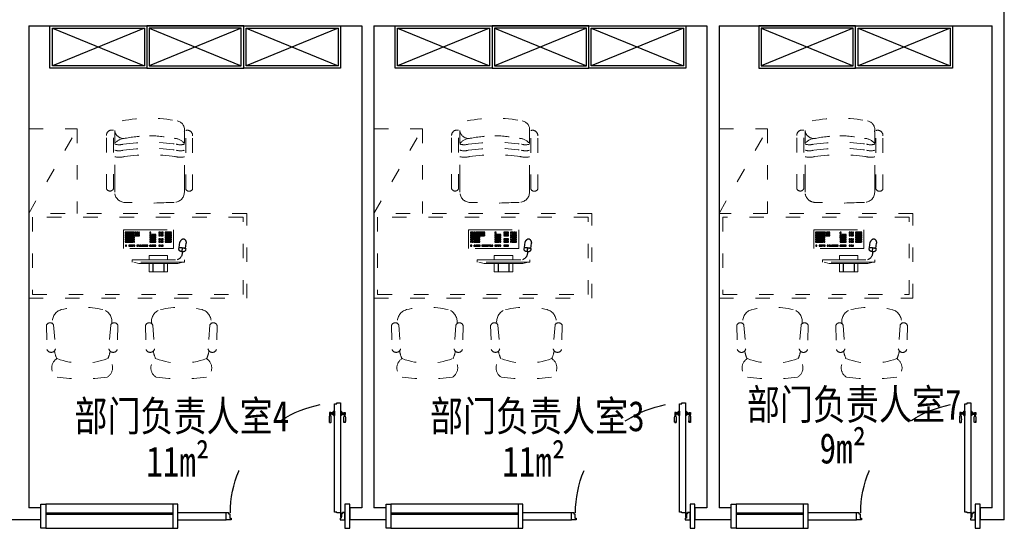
# Model space of a CAD drawing. Header units: millimetres. Extents: x -539149 to -534375, y 505028 to 505469.
# Tile 39 of 135: x -537137 to -537056, y 505188 to 505230. Entities that reach past the tile are written whole.
import ezdxf

# ---------------------------------------------------------------- set-up
doc = ezdxf.new("R2010")
doc.units = ezdxf.units.MM
doc.header["$LTSCALE"] = 10
doc.linetypes.add('ACAD_ISO03W100', pattern=[30, 12, -18])
doc.linetypes.add('DASH', pattern=[0.35, 0.25, -0.1])
for name, color, linetype in [('A-建筑-新增墙体', 3, 'Continuous'), ('B-平面-到顶家具H', 30, 'Continuous'), ('B-平面-固定家具M', 30, 'Continuous'), ('B-平面-完成面造型线', 6, 'Continuous'), ('B-平面-活动家具', 30, 'ACAD_ISO03W100'), ('B-平面-门', 4, 'Continuous'), ('E-文本', 7, 'Continuous')]:
    doc.layers.add(name, color=color, linetype=linetype)
doc.styles.add('宋体', font='txt', dxfattribs={"width": 1.1})

# ---------------------------------------------------------------- blocks, each defined once
blk = doc.blocks.new('A$C0F355EF4')
at = {"color": 8}
for p, q in [((83.9, 367.8), (36.1, 415.6)), ((147.1, 431.1), (99.4, 478.8)), ((322.7, 466.5), (317.8, 460.2)), ((321, 435.6), (330.7, 428.2)), ((346.2, 448.3), (322.7, 466.5)), ((326.2, 468.2), (324, 465.4)), ((329.6, 475.5), (324.8, 469.2)), ((324.8, 469.2), (348.4, 451.1)), ((330.7, 428.2), (346.2, 448.3)), ((331.2, 428.9), (365.9, 402.1)), ((364.7, 469.5), (332.6, 427.8)), ((347, 452.2), (344.8, 449.4)), ((346.2, 448.3), (346.2, 448.3)), ((348.4, 451.1), (363.9, 471.3)), ((348.4, 451.1), (348.4, 451.1)), ((363.9, 471.3), (354.2, 478.7)), ((363.4, 470.6), (398.1, 443.9))]:
    blk.add_line(p, q, dxfattribs=at)
at = {"color": 8, "linetype": 'DASH', "ltscale": 0.1, "elevation": 0}
for points in [[(237.4, 320.6), (244.9, 328), (252.3, 320.6), (244.9, 313.1)], [(290.1, 324.9), (297.5, 332.3), (305, 324.9), (297.5, 317.5)], [(299.6, 334.4), (307.1, 341.8), (314.5, 334.4), (307, 327)], [(309.1, 343.9), (316.6, 351.3), (324, 343.9), (316.6, 336.5)], [(312.5, 321.5), (319.9, 329), (327.3, 321.5), (319.9, 314.1)], [(322, 331), (329.4, 338.5), (336.9, 331), (329.4, 323.6)], [(334.5, 318.6), (341.9, 326), (349.3, 318.6), (341.9, 311.2)], [(165.4, 248.6), (172.9, 256), (180.3, 248.6), (172.9, 241.1)], [(174.9, 258.1), (182.4, 265.5), (189.8, 258.1), (182.4, 250.6)], [(184.4, 267.6), (191.9, 275), (199.3, 267.6), (191.9, 260.2)], [(194, 277.1), (201.4, 284.5), (208.8, 277.1), (201.4, 269.7)], [(208.8, 243.6), (216.2, 251), (223.7, 243.6), (216.2, 236.2)], [(218.3, 253.1), (225.7, 260.5), (233.2, 253.1), (225.7, 245.7)], [(218.4, 301.6), (225.9, 309), (233.3, 301.6), (225.9, 294.1)], [(227.9, 311.1), (235.4, 318.5), (242.8, 311.1), (235.4, 303.6)], [(231.2, 240.2), (238.6, 247.6), (246, 240.2), (238.6, 232.8)], [(242.6, 277.4), (250, 284.8), (257.5, 277.4), (250, 270)], [(252.1, 286.9), (259.5, 294.3), (267, 286.9), (259.5, 279.5)], [(255.5, 264.5), (262.9, 271.9), (270.3, 264.5), (262.9, 257.1)], [(261.6, 296.4), (269, 303.8), (276.5, 296.4), (269, 289)], [(265, 274), (272.4, 281.4), (279.8, 274), (272.4, 266.6)], [(274.5, 283.5), (281.9, 291), (289.3, 283.5), (281.9, 276.1)], [(280.6, 315.4), (288, 322.8), (295.5, 315.4), (288, 308)], [(280.6, 239.4), (288, 246.8), (295.4, 239.4), (288, 232)], [(290.1, 248.9), (297.5, 256.3), (305, 248.9), (297.5, 241.5)], [(293.5, 302.5), (300.9, 309.9), (308.3, 302.5), (300.9, 295.1)], [(299.6, 258.4), (307, 265.8), (314.5, 258.4), (307, 251)], [(303, 312), (310.4, 319.5), (317.8, 312), (310.4, 304.6)], [(305.9, 290.1), (313.4, 297.5), (320.8, 290.1), (313.4, 282.6)], [(312.2, 245.8), (319.7, 253.2), (327.1, 245.8), (319.7, 238.4)], [(315.4, 299.6), (322.9, 307), (330.3, 299.6), (322.9, 292.2)], [(318, 278), (325.4, 285.5), (332.8, 278), (325.4, 270.6)], [(324.9, 309.1), (332.4, 316.5), (339.8, 309.1), (332.4, 301.7)], [(327.5, 287.5), (334.9, 295), (342.3, 287.5), (334.9, 280.1)], [(330.8, 265.2), (338.3, 272.6), (345.7, 265.2), (338.3, 257.7)], [(337, 297.1), (344.4, 304.5), (351.8, 297.1), (344.4, 289.6)], [(340.3, 274.7), (347.8, 282.1), (355.2, 274.7), (347.8, 267.2)], [(346.5, 306.6), (353.9, 314), (361.3, 306.6), (353.9, 299.1)], [(349.9, 284.2), (357.3, 291.6), (364.7, 284.2), (357.3, 276.8)], [(359.4, 293.7), (366.8, 301.1), (374.2, 293.7), (366.8, 286.3)], [(72.5, 155.6), (79.9, 163), (87.3, 155.6), (79.9, 148.2)], [(90.1, 173.2), (97.5, 180.6), (104.9, 173.2), (97.5, 165.8)], [(99.6, 182.7), (107, 190.1), (114.4, 182.7), (107, 175.3)], [(109.1, 192.2), (116.5, 199.6), (123.9, 192.2), (116.5, 184.8)], [(118.6, 201.7), (126, 209.2), (133.4, 201.7), (126, 194.3)], [(128.1, 211.2), (135.5, 218.7), (143, 211.2), (135.5, 203.8)], [(137.6, 220.7), (145, 228.2), (152.5, 220.7), (145, 213.3)], [(147.1, 230.2), (154.5, 237.7), (162, 230.3), (154.5, 222.8)], [(189.8, 224.6), (197.2, 232), (204.6, 224.6), (197.2, 217.1)], [(199.3, 234.1), (206.7, 241.5), (214.1, 234.1), (206.7, 226.6)], [(202.7, 211.7), (210.1, 219.1), (217.5, 211.7), (210.1, 204.3)], [(212.2, 221.2), (219.6, 228.6), (227, 221.2), (219.6, 213.8)], [(215.1, 199.2), (222.5, 206.7), (230, 199.2), (222.5, 191.8)], [(221.7, 230.7), (229.1, 238.1), (236.5, 230.7), (229.1, 223.3)], [(224.6, 208.8), (232, 216.2), (239.5, 208.8), (232, 201.3)], [(227.1, 187.2), (234.6, 194.6), (242, 187.2), (234.6, 179.8)], [(234.1, 218.3), (241.6, 225.7), (249, 218.3), (241.5, 210.8)], [(236.6, 196.7), (244.1, 204.1), (251.5, 196.7), (244.1, 189.3)], [(240, 174.3), (247.4, 181.8), (254.9, 174.3), (247.4, 166.9)], [(243.6, 227.8), (251.1, 235.2), (258.5, 227.8), (251.1, 220.3)], [(246.2, 206.2), (253.6, 213.7), (261, 206.2), (253.6, 198.8)], [(255.7, 215.7), (263.1, 223.2), (270.5, 215.7), (263.1, 208.3)], [(293.2, 226.8), (300.6, 234.2), (308.1, 226.8), (300.6, 219.3)], [(302.7, 236.3), (310.2, 243.7), (317.6, 236.3), (310.2, 228.9)], [(23.7, 106.8), (31.1, 114.2), (38.5, 106.8), (31.1, 99.4)], [(43.9, 127.1), (51.4, 134.5), (58.8, 127.1), (51.4, 119.6)], [(47.2, 82), (54.6, 89.4), (62, 82), (54.6, 74.5)], [(53.4, 136.6), (60.9, 144), (68.3, 136.6), (60.9, 129.1)], [(56.7, 91.5), (64.1, 98.9), (71.5, 91.5), (64.1, 84)], [(62.9, 146.1), (70.4, 153.5), (77.8, 146.1), (70.4, 138.6)], [(66.2, 101), (73.6, 108.4), (81, 101), (73.6, 93.5)], [(69.6, 78.6), (77, 86), (84.4, 78.6), (77, 71.2)], [(75.7, 110.5), (83.1, 117.9), (90.5, 110.5), (83.1, 103.1)], [(79.1, 88.1), (86.5, 95.5), (93.9, 88.1), (86.5, 80.7)], [(85.2, 120), (92.6, 127.4), (100.1, 120), (92.6, 112.6)], [(88.6, 97.6), (96, 105), (103.4, 97.6), (96, 90.2)], [(91.5, 75.6), (98.9, 83.1), (106.4, 75.7), (98.9, 68.2)], [(94.7, 129.5), (102.1, 136.9), (109.6, 129.5), (102.1, 122.1)], [(98.1, 107.1), (105.5, 114.5), (112.9, 107.1), (105.5, 99.7)], [(101, 85.2), (108.4, 92.6), (115.9, 85.2), (108.4, 77.7)], [(107.6, 116.6), (115, 124), (122.4, 116.6), (115, 109.2)], [(110.5, 94.7), (118, 102.1), (125.4, 94.7), (118, 87.2)], [(120, 104.2), (127.5, 111.6), (134.9, 104.2), (127.5, 96.7)], [(122.6, 82.6), (130, 90.1), (137.4, 82.6), (130, 75.2)], [(132.1, 92.1), (139.5, 99.6), (146.9, 92.1), (139.5, 84.7)], [(141.6, 101.6), (149, 109.1), (156.4, 101.7), (149, 94.2)], [(144.9, 79.3), (152.4, 86.7), (159.8, 79.3), (152.4, 71.8)], [(151.1, 111.2), (158.5, 118.6), (165.9, 111.2), (158.5, 103.7)], [(154.4, 88.8), (161.9, 96.2), (169.3, 88.8), (161.9, 81.4)], [(160.6, 120.7), (168, 128.1), (175.4, 120.7), (168, 113.2)], [(164, 98.3), (171.4, 105.7), (178.8, 98.3), (171.4, 90.9)], [(173.5, 107.8), (180.9, 115.2), (188.3, 107.8), (180.9, 100.4)], [(60, 69.1), (67.5, 76.5), (74.9, 69.1), (67.5, 61.7)], [(72.5, 56.6), (79.9, 64.1), (87.3, 56.6), (79.9, 49.2)], [(82, 66.1), (89.4, 73.6), (96.9, 66.1), (89.4, 58.7)], [(84.5, 44.6), (92, 52), (99.4, 44.6), (92, 37.2)], [(94, 54.1), (101.5, 61.5), (108.9, 54.1), (101.5, 46.7)], [(97.4, 31.7), (104.8, 39.2), (112.3, 31.7), (104.8, 24.3)], [(103.5, 63.6), (111, 71), (118.4, 63.6), (111, 56.2)], [(106.9, 41.2), (114.3, 48.7), (121.8, 41.2), (114.3, 33.8)], [(113.1, 73.1), (120.5, 80.6), (127.9, 73.1), (120.5, 65.7)], [(116.4, 50.7), (123.8, 58.2), (131.3, 50.8), (123.8, 43.3)], [(125.9, 60.3), (133.4, 67.7), (140.8, 60.3), (133.3, 52.8)], [(135.4, 69.8), (142.9, 77.2), (150.3, 69.8), (142.9, 62.3)]]:
    blk.add_lwpolyline(points, close=True, dxfattribs=at)
at = {"color": 8}
for centre, radius, start, end in [((274, 431.4), 63.4, 36.65984, 114.58432), ((331.7, 449.5), 17.6, 142.41112, 232.41112), ((343.5, 464.8), 17.6, 52.41112, 142.41112), ((393.3, 414.3), 17.6, 280.042, 4.78024), ((358.7, 409.1), 52.5, 7.2778, 41.41986), ((389.4, 449.1), 52.5, 243.40239, 277.54445)]:
    blk.add_arc(centre, radius, start, end, dxfattribs=at)
at = {"layer": 'B-平面-活动家具', "color": 31, "linetype": 'ACAD_ISO03W100', "lineweight": 18, "ltscale": 3}
for p, q in [((277.2, 544.1), (-29.1, 237.8)), ((-16.4, 225.1), (289.9, 531.3)), ((2.4, 286.3), (228.7, 512.6)), ((121.8, 501.3), (13.7, 393.1)), ((169.6, 453.6), (121.8, 501.3)), ((267.5, 534.4), (228.7, 512.6)), ((289.9, 531.3), (277.2, 544.1)), ((217.3, 405.9), (190.9, 432.3)), ((13.7, 393.1), (61.4, 345.4)), ((109.1, 297.7), (217.3, 405.9)), ((-19.5, 247.4), (2.4, 286.3)), ((82.7, 324.1), (109.1, 297.7)), ((-29.1, 237.8), (-16.4, 225.1))]:
    blk.add_line(p, q, dxfattribs=at)
at = {"layer": 'B-平面-活动家具', "color": 8, "linetype": 'ACAD_ISO03W100', "lineweight": 18, "ltscale": 3, "elevation": 0}
blk.add_lwpolyline([(108.2, 0), (400.9, 292.7), (292.7, 400.9), (0, 108.2)], close=True, dxfattribs=at)
blk = doc.blocks.new('A$C09F34568')
at = {"layer": 'B-平面-活动家具', "color": 0}
for q in [(377.5, 573.2), (377.5, 573)]:
    blk.add_line((372.7, 578.7), q, dxfattribs=at)
at = {"layer": 'B-平面-活动家具', "color": 31, "lineweight": 18}
for p, q in [((424.1, 597.2), (560.2, 451.4)), ((378.8, 558.1), (506.3, 406.4)), ((2.3, 183), (145.7, 44.3)), ((21.8, 234), (27.4, 229.2)), ((42.3, 227.6), (191.6, 97.4))]:
    blk.add_line(p, q, dxfattribs=at)
for centre, major_axis, start_param, end_param in [((615.2, -19.1), (-512.6, 512.6), -0.248519, 0.230573), ((293.3, 513.3), (-72.7, 72.7), 4.616149, 5.993063), ((409.5, 568.3), (-22.9, 22.9), -1.253111, 1.107285), ((526.1, 437.4), (-26, 26), 1.786382, 4.316713), ((88.6, 312.2), (-72.7, 72.7), 0.272176, 1.64909), ((22.5, 584.3), (-412.8, 412.8), 2.769747, 3.495492), ((360.8, 278.6), (-145.5, 145.5), 4.242963, 4.562127), ((574.4, 254), (-62.8, 62.8), 3.663072, 5.74376), ((31.5, 197.1), (22.9, 22.9), 0.445565, 2.805961), ((-604.4, 1222.5), (1136.3, 1136.3), 4.5741, 4.832732), ((160.3, 78.1), (-26, 26), 1.948526, 4.478857), ((324.1, 242.5), (-145.5, 145.5), 1.689838, 2.019313), ((342.8, 26.5), (-62.8, 62.8), 0.521479, 2.602167)]:
    blk.add_ellipse(centre, major_axis=major_axis, ratio=1, start_param=start_param, end_param=end_param, dxfattribs=at)
blk = doc.blocks.new('fsdafgggfag')
at = {"layer": 'B-平面-活动家具', "color": 31, "lineweight": 18}
for p, q in [((901.6, 1353), (1341.2, 1353)), ((901.7, 1284.8), (876.2, 1284.8)), ((901.4, 1284.8), (978.8, 1284.7)), ((901.7, 1295.5), (1384.6, 1295.5)), ((979.7, 1284.9), (1378.1, 1284.9)), ((791.2, 1199.8), (791.2, 1191.4)), ((791.2, 1153.7), (791.2, 1191.4)), ((791.2, 841.2), (791.2, 794.6)), ((903.1, 709.6), (876.2, 709.6)), ((903.1, 709.6), (980.5, 709.8)), ((903.4, 699), (1386.3, 699.1)), ((981.4, 709.6), (1379.7, 709.6)), ((903.3, 641.5), (1342.9, 641.5))]:
    blk.add_line(p, q, dxfattribs=at)
at = {"layer": 'B-平面-活动家具', "color": 8, "lineweight": 18}
blk.add_line((700, 0), (1400, 400), dxfattribs=at)
at = {"layer": 'B-平面-活动家具', "lineweight": 18}
blk.add_lwpolyline([(700, 0), (0, 0), (0, 1800), (700, 1800)], close=True, dxfattribs=at)
at = {"layer": 'B-平面-活动家具', "color": 8, "lineweight": 18}
blk.add_lwpolyline([(670, 30), (30, 30), (30, 1770), (670, 1770)], close=True, dxfattribs=at)
at = {"layer": 'B-平面-活动家具', "color": 31, "lineweight": 18}
blk.add_lwpolyline([(700, 0), (1400, 0), (1400, 400), (700, 400)], dxfattribs=at)
for centre, major_axis, start_param, end_param in [((914.7, 1324.2), (31.6, 0.1), 1.994066, 4.284518), ((1343.2, 1309.4), (43.7, 0), -0.324102, 1.616369), ((876.2, 1199.8), (85, 0.1), 1.569327, 3.140123), ((384.4, 997.4), (1103.3, 0.2), -0.207941, 0.207799), ((2983.5, 997.7), (-2197.9, 0.2), -0.070936, 0.071364), ((876.2, 794.7), (-85, 0.1), 0.000701, 1.571497), ((916.4, 670.2), (-31.6, 0), -1.145726, 1.144726), ((916.4, 680.9), (22.3, 22.3), 0.327132, 0.366151), ((1344.9, 685.2), (-43.7, 0.1), 1.526184, 3.466655)]:
    blk.add_ellipse(centre, major_axis=major_axis, ratio=1, start_param=start_param, end_param=end_param, dxfattribs=at)
at = {"layer": 'B-平面-活动家具', "color": 8, "lineweight": 18}
for centre, major_axis, start_param, end_param in [((1345.9, 1252.8), (-181.7, 0), -0.177435, 0.271687), ((1345.9, 1252.8), (-128.6, 0), -0.246298, 0.271718), ((1395.7, 1252.8), (128.6, 0.1), 2.894447, 3.412463), ((1203, 1194.5), (-117.4, 0.3), 3.193588, 4.021736), ((1392.1, 1212.7), (-69.2, 23), 3.634706, 6.773739), ((-330.1, 999.8), (1514.4, 0.3), -0.140231, 0.140105), ((-330.1, 999.8), (1567.6, 0.4), -0.140343, 0.139993), ((-280.3, 999.8), (1567.6, 0.1), -0.140102, 0.140234), ((137.7, 973.1), (-1204.2, 0.7), 3.162488, 3.332041), ((137.7, 1021.7), (1204.2, 1.3), -0.190736, -0.021183), ((1346, 746.5), (181.7, 0.1), 2.894782, 3.345654), ((1346, 746.5), (-128.6, 0.1), -0.246021, 0.291372), ((1395.8, 746.5), (128.6, 0.1), 2.894229, 3.431621), ((1203, 800.5), (117.4, 0.3), -0.886948, -0.051582), ((1392.2, 782.3), (72.7, 5.5), 2.895583, 6.034617)]:
    blk.add_ellipse(centre, major_axis=major_axis, ratio=1, start_param=start_param, end_param=end_param, dxfattribs=at)
at = {"layer": 'B-平面-活动家具', "color": 8, "lineweight": 18, "rotation": 225.5141236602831}
blk.add_blockref('A$C09F34568', (-353.9, 1684.8), dxfattribs=at)
at = {"layer": 'B-平面-活动家具', "color": 31, "lineweight": 18, "rotation": 45.00000000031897}
blk.add_blockref('A$C0F355EF4', (487.3, 705.3), dxfattribs=at)
at = {"layer": 'B-平面-活动家具', "color": 8, "lineweight": 18, "xscale": -1, "rotation": 314.4858763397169}
blk.add_blockref('A$C09F34568', (-353.9, 15.2), dxfattribs=at)
blk = doc.blocks.new('*U29')
at = {"layer": 'B-平面-到顶家具H', "color": 8}
for p, q in [((20, -20), (780, -330)), ((780, -20), (20, -330))]:
    blk.add_line(p, q, dxfattribs=at)
at = {"layer": 'B-平面-到顶家具H'}
blk.add_lwpolyline([(0, 0), (0, -350), (800, -350), (800, 0)], close=True, dxfattribs=at)
at = {"layer": 'B-平面-到顶家具H', "color": 8}
blk.add_lwpolyline([(20, -20), (20, -330), (780, -330), (780, -20)], close=True, dxfattribs=at)
blk = doc.blocks.new('A$C47AD6A62')
at = {"layer": 'B-平面-门', "color": 8}
for p, q in [((-4, 0), (-4, -30)), ((4, 0), (4, -30)), ((-4, -30), (-1, -30)), ((-1, -3.9), (-1, -30)), ((1, -3.9), (1, -30)), ((1, -30), (4, -30))]:
    blk.add_line(p, q, dxfattribs=at)
blk.add_circle((0, 0), 4, dxfattribs=at)
blk = doc.blocks.new('*E79')
at = {"layer": 'B-平面-到顶家具H'}
for p, q in [((1460, 130), (2510, 130)), ((2510, -70), (1460, -70))]:
    blk.add_line(p, q, dxfattribs=at)
at = {"layer": 'B-平面-完成面造型线'}
for p, q in [((1420, 60), (1020, 60)), ((1420, 0), (1020, 0))]:
    blk.add_line(p, q, dxfattribs=at)
at = {"layer": 'B-平面-完成面造型线', "color": 4}
for p, q in [((1460, 56), (2510, 56)), ((1460, 44), (2510, 44))]:
    blk.add_line(p, q, dxfattribs=at)
at = {"layer": 'B-平面-完成面造型线'}
for points in [[(0, 130), (40, 130), (40, -70), (0, -70)], [(1420, 130), (1460, 130), (1460, -70), (1420, -70)], [(2550, 130), (2510, 130), (2510, -70), (2550, -70)]]:
    blk.add_lwpolyline(points, close=True, dxfattribs=at)
for points in [[(80, 15), (80, 0), (40, 0), (40, 60), (60, 60), (60, 50), (70, 50), (70, 15), (80, 15)], [(980, 15), (980, 0), (1020, 0), (1020, 60), (1000, 60), (1000, 50), (990, 50), (990, 15), (980, 15)]]:
    blk.add_lwpolyline(points, dxfattribs=at)
at = {"layer": 'B-平面-门', "color": 8}
for p, q in [((67.8, 862.4), (67.8, 894.6)), ((76.5, 896.6), (69.8, 896.6)), ((76.5, 896.6), (76.5, 860.4)), ((126.5, 896.6), (133.2, 896.6)), ((126.5, 896.6), (126.5, 860.4)), ((135.2, 862.4), (135.2, 894.6)), ((36.5, 886.5), (36.5, 870.5)), ((47.3, 886.5), (36.5, 886.5)), ((47.3, 886.5), (47.3, 870.5)), ((59.8, 870.7), (59.8, 886.3)), ((64.8, 886.5), (60, 886.5)), ((64.8, 870.5), (60, 870.5)), ((64.8, 869.5), (64.8, 887.5)), ((65.8, 888.6), (66.2, 888.6)), ((66.2, 868.4), (65.8, 868.4)), ((69.8, 860.4), (76.5, 860.4)), ((133.2, 860.4), (126.5, 860.4)), ((137.2, 888.6), (136.8, 888.6)), ((136.8, 868.4), (137.2, 868.4)), ((138.2, 869.5), (138.2, 887.5)), ((138.2, 886.5), (143, 886.5)), ((138.2, 870.5), (143, 870.5)), ((143.2, 870.7), (143.2, 886.3)), ((155.7, 886.5), (155.7, 870.5)), ((155.7, 886.5), (166.5, 886.5)), ((166.5, 886.5), (166.5, 870.5)), ((36.5, 803.7), (47.3, 803.7)), ((166.5, 803.7), (155.7, 803.7))]:
    blk.add_line(p, q, dxfattribs=at)
at = {"layer": 'B-平面-门'}
blk.add_lwpolyline([(126.5, 64.5), (126.5, 958.5), (106.5, 958.5), (106.5, 966.5), (76.5, 966.5), (76.5, 56.5), (106.5, 56.5), (106.5, 64.5), (126.5, 64.5)], dxfattribs=at)
at = {"layer": 'B-平面-门', "color": 8}
for points in [[(36.3, 805.8, -0.28759), (34.5, 809.9, 0.060586), (35.2, 816.7, -0.212877), (35.9, 817.4)], [(59.8, 886.1, -0.311671), (58.1, 884.1), (47.3, 884.1)], [(59.8, 870.6, 0.34884), (58.1, 872.9), (47.3, 872.9)], [(47.5, 805.8, 0.28759), (49.3, 809.9, -0.060586), (48.6, 816.7, 0.212877), (47.9, 817.4)], [(143.2, 886.1, 0.311671), (144.9, 884.1), (155.7, 884.1)], [(143.2, 870.6, -0.34884), (144.9, 872.9), (155.7, 872.9)], [(155.5, 805.8, -0.28759), (153.7, 809.9, 0.060586), (154.4, 816.7, -0.212877), (155.1, 817.4)], [(166.7, 805.8, 0.28759), (168.5, 809.9, -0.060586), (167.8, 816.7, 0.212877), (167.1, 817.4)]]:
    blk.add_lwpolyline(points, format="xyb", dxfattribs=at)
for centre, radius, start, end in [((69.8, 894.6), 2.01, 90, 180), ((133.2, 894.6), 2.01, 0, 90), ((317.6, 826.2), 282, 174.15165, 184.57754), ((20.7, 862.1), 17.8, 336.17748, 28.0384), ((-16.9, 860.8), 54.2, 353.74435, 10.15671), ((63.1, 862.1), 17.8, 151.9616, 203.82252), ((100.7, 860.8), 54.2, 169.84329, 186.25565), ((-233.8, 826.2), 282, 355.42246, 5.84835), ((-605.9, 834.9), 654.2, 3.11282, 3.12012), ((60, 886.3), 0.201, 90, 180), ((60, 870.7), 0.201, 180, 270), ((65.8, 887.5), 1.01, 90, 180), ((65.8, 869.5), 1.01, 180, 270), ((66.2, 890.2), 1.61, 270, 0), ((66.2, 866.8), 1.61, 0, 90), ((69.8, 862.4), 2.01, 180, 270), ((133.2, 862.4), 2.01, 270, 0), ((136.8, 890.2), 1.61, 180, 270), ((136.8, 866.8), 1.61, 90, 180), ((137.2, 887.5), 1.01, 0, 90), ((137.2, 869.5), 1.01, 270, 0), ((143, 886.3), 0.201, 0, 90), ((143, 870.7), 0.201, 270, 0), ((436.8, 826.2), 282, 174.15165, 184.57754), ((808.9, 834.9), 654.2, 176.87988, 176.88718), ((139.9, 862.1), 17.8, 336.17748, 28.0384), ((102.3, 860.8), 54.2, 353.74435, 10.15671), ((182.3, 862.1), 17.8, 151.9616, 203.82252), ((219.9, 860.8), 54.2, 169.84329, 186.25565), ((-114.6, 826.2), 282, 355.42246, 5.84835)]:
    blk.add_arc(centre, radius, start, end, dxfattribs=at)
at = {"layer": 'B-平面-门', "color": 8, "linetype": 'ACAD_ISO03W100', "ltscale": 3}
blk.add_arc((72.5, 54), 913.1, 0.15687, 87.86613, dxfattribs=at)
blk.add_blockref('A$C47AD6A62', (72.5, 54))
blk = doc.blocks.new('*E80')
at = {"layer": 'B-平面-到顶家具H'}
for p, q in [((1460, 130), (2510, 130)), ((2510, -70), (1460, -70))]:
    blk.add_line(p, q, dxfattribs=at)
at = {"layer": 'B-平面-完成面造型线'}
for p, q in [((1420, 60), (1020, 60)), ((1420, 0), (1020, 0))]:
    blk.add_line(p, q, dxfattribs=at)
at = {"layer": 'B-平面-完成面造型线', "color": 4}
for p, q in [((1460, 56), (2510, 56)), ((1460, 44), (2510, 44))]:
    blk.add_line(p, q, dxfattribs=at)
at = {"layer": 'B-平面-完成面造型线'}
for points in [[(0, 130), (40, 130), (40, -70), (0, -70)], [(1420, 130), (1460, 130), (1460, -70), (1420, -70)], [(2550, 130), (2510, 130), (2510, -70), (2550, -70)]]:
    blk.add_lwpolyline(points, close=True, dxfattribs=at)
for points in [[(80, 15), (80, 0), (40, 0), (40, 60), (60, 60), (60, 50), (70, 50), (70, 15), (80, 15)], [(980, 15), (980, 0), (1020, 0), (1020, 60), (1000, 60), (1000, 50), (990, 50), (990, 15), (980, 15)]]:
    blk.add_lwpolyline(points, dxfattribs=at)
at = {"layer": 'B-平面-门', "color": 8}
for p, q in [((67.8, 862.4), (67.8, 894.6)), ((76.5, 896.6), (69.8, 896.6)), ((76.5, 896.6), (76.5, 860.4)), ((126.5, 896.6), (133.2, 896.6)), ((126.5, 896.6), (126.5, 860.4)), ((135.2, 862.4), (135.2, 894.6)), ((36.5, 886.5), (36.5, 870.5)), ((47.3, 886.5), (36.5, 886.5)), ((47.3, 886.5), (47.3, 870.5)), ((59.8, 870.7), (59.8, 886.3)), ((64.8, 886.5), (60, 886.5)), ((64.8, 870.5), (60, 870.5)), ((64.8, 869.5), (64.8, 887.5)), ((65.8, 888.6), (66.2, 888.6)), ((66.2, 868.4), (65.8, 868.4)), ((69.8, 860.4), (76.5, 860.4)), ((133.2, 860.4), (126.5, 860.4)), ((137.2, 888.6), (136.8, 888.6)), ((136.8, 868.4), (137.2, 868.4)), ((138.2, 869.5), (138.2, 887.5)), ((138.2, 886.5), (143, 886.5)), ((138.2, 870.5), (143, 870.5)), ((143.2, 870.7), (143.2, 886.3)), ((155.7, 886.5), (155.7, 870.5)), ((155.7, 886.5), (166.5, 886.5)), ((166.5, 886.5), (166.5, 870.5)), ((36.5, 803.7), (47.3, 803.7)), ((166.5, 803.7), (155.7, 803.7))]:
    blk.add_line(p, q, dxfattribs=at)
at = {"layer": 'B-平面-门'}
blk.add_lwpolyline([(126.5, 64.5), (126.5, 958.5), (106.5, 958.5), (106.5, 966.5), (76.5, 966.5), (76.5, 56.5), (106.5, 56.5), (106.5, 64.5), (126.5, 64.5)], dxfattribs=at)
at = {"layer": 'B-平面-门', "color": 8}
for points in [[(36.3, 805.8, -0.28759), (34.5, 809.9, 0.060586), (35.2, 816.7, -0.212877), (35.9, 817.4)], [(59.8, 886.1, -0.311671), (58.1, 884.1), (47.3, 884.1)], [(59.8, 870.6, 0.34884), (58.1, 872.9), (47.3, 872.9)], [(47.5, 805.8, 0.28759), (49.3, 809.9, -0.060586), (48.6, 816.7, 0.212877), (47.9, 817.4)], [(143.2, 886.1, 0.311671), (144.9, 884.1), (155.7, 884.1)], [(143.2, 870.6, -0.34884), (144.9, 872.9), (155.7, 872.9)], [(155.5, 805.8, -0.28759), (153.7, 809.9, 0.060586), (154.4, 816.7, -0.212877), (155.1, 817.4)], [(166.7, 805.8, 0.28759), (168.5, 809.9, -0.060586), (167.8, 816.7, 0.212877), (167.1, 817.4)]]:
    blk.add_lwpolyline(points, format="xyb", dxfattribs=at)
for centre, radius, start, end in [((69.8, 894.6), 2.01, 90, 180), ((133.2, 894.6), 2.01, 0, 90), ((317.6, 826.2), 282, 174.15165, 184.57754), ((20.7, 862.1), 17.8, 336.17748, 28.0384), ((-16.9, 860.8), 54.2, 353.74435, 10.15671), ((63.1, 862.1), 17.8, 151.9616, 203.82252), ((100.7, 860.8), 54.2, 169.84329, 186.25565), ((-233.8, 826.2), 282, 355.42246, 5.84835), ((-605.9, 834.9), 654.2, 3.11282, 3.12012), ((60, 886.3), 0.201, 90, 180), ((60, 870.7), 0.201, 180, 270), ((65.8, 887.5), 1.01, 90, 180), ((65.8, 869.5), 1.01, 180, 270), ((66.2, 890.2), 1.61, 270, 0), ((66.2, 866.8), 1.61, 0, 90), ((69.8, 862.4), 2.01, 180, 270), ((133.2, 862.4), 2.01, 270, 0), ((136.8, 890.2), 1.61, 180, 270), ((136.8, 866.8), 1.61, 90, 180), ((137.2, 887.5), 1.01, 0, 90), ((137.2, 869.5), 1.01, 270, 0), ((143, 886.3), 0.201, 0, 90), ((143, 870.7), 0.201, 270, 0), ((436.8, 826.2), 282, 174.15165, 184.57754), ((808.9, 834.9), 654.2, 176.87988, 176.88718), ((139.9, 862.1), 17.8, 336.17748, 28.0384), ((102.3, 860.8), 54.2, 353.74435, 10.15671), ((182.3, 862.1), 17.8, 151.9616, 203.82252), ((219.9, 860.8), 54.2, 169.84329, 186.25565), ((-114.6, 826.2), 282, 355.42246, 5.84835)]:
    blk.add_arc(centre, radius, start, end, dxfattribs=at)
at = {"layer": 'B-平面-门', "color": 8, "linetype": 'ACAD_ISO03W100', "ltscale": 3}
blk.add_arc((72.5, 54), 913.1, 0.15687, 87.86613, dxfattribs=at)
blk.add_blockref('A$C47AD6A62', (72.5, 54))
blk = doc.blocks.new('*E84')
at = {"layer": 'B-平面-到顶家具H'}
for p, q in [((1460, 130), (2015, 130)), ((2015, -70), (1460, -70))]:
    blk.add_line(p, q, dxfattribs=at)
at = {"layer": 'B-平面-完成面造型线'}
for p, q in [((1420, 60), (1020, 60)), ((1420, 0), (1020, 0))]:
    blk.add_line(p, q, dxfattribs=at)
at = {"layer": 'B-平面-完成面造型线', "color": 4}
for p, q in [((1460, 56), (2015, 56)), ((1460, 44), (2015, 44))]:
    blk.add_line(p, q, dxfattribs=at)
at = {"layer": 'B-平面-完成面造型线'}
for points in [[(0, 130), (40, 130), (40, -70), (0, -70)], [(1420, 130), (1460, 130), (1460, -70), (1420, -70)], [(2055, 130), (2015, 130), (2015, -70), (2055, -70)]]:
    blk.add_lwpolyline(points, close=True, dxfattribs=at)
for points in [[(80, 15), (80, 0), (40, 0), (40, 60), (60, 60), (60, 50), (70, 50), (70, 15), (80, 15)], [(980, 15), (980, 0), (1020, 0), (1020, 60), (1000, 60), (1000, 50), (990, 50), (990, 15), (980, 15)]]:
    blk.add_lwpolyline(points, dxfattribs=at)
at = {"layer": 'B-平面-门', "color": 8}
for p, q in [((67.8, 862.4), (67.8, 894.6)), ((76.5, 896.6), (69.8, 896.6)), ((76.5, 896.6), (76.5, 860.4)), ((126.5, 896.6), (133.2, 896.6)), ((126.5, 896.6), (126.5, 860.4)), ((135.2, 862.4), (135.2, 894.6)), ((36.5, 886.5), (36.5, 870.5)), ((47.3, 886.5), (36.5, 886.5)), ((47.3, 886.5), (47.3, 870.5)), ((59.8, 870.7), (59.8, 886.3)), ((64.8, 886.5), (60, 886.5)), ((64.8, 870.5), (60, 870.5)), ((64.8, 869.5), (64.8, 887.5)), ((65.8, 888.6), (66.2, 888.6)), ((66.2, 868.4), (65.8, 868.4)), ((69.8, 860.4), (76.5, 860.4)), ((133.2, 860.4), (126.5, 860.4)), ((137.2, 888.6), (136.8, 888.6)), ((136.8, 868.4), (137.2, 868.4)), ((138.2, 869.5), (138.2, 887.5)), ((138.2, 886.5), (143, 886.5)), ((138.2, 870.5), (143, 870.5)), ((143.2, 870.7), (143.2, 886.3)), ((155.7, 886.5), (155.7, 870.5)), ((155.7, 886.5), (166.5, 886.5)), ((166.5, 886.5), (166.5, 870.5)), ((36.5, 803.7), (47.3, 803.7)), ((166.5, 803.7), (155.7, 803.7))]:
    blk.add_line(p, q, dxfattribs=at)
at = {"layer": 'B-平面-门'}
blk.add_lwpolyline([(126.5, 64.5), (126.5, 958.5), (106.5, 958.5), (106.5, 966.5), (76.5, 966.5), (76.5, 56.5), (106.5, 56.5), (106.5, 64.5), (126.5, 64.5)], dxfattribs=at)
at = {"layer": 'B-平面-门', "color": 8}
for points in [[(36.3, 805.8, -0.28759), (34.5, 809.9, 0.060586), (35.2, 816.7, -0.212877), (35.9, 817.4)], [(59.8, 886.1, -0.311671), (58.1, 884.1), (47.3, 884.1)], [(59.8, 870.6, 0.34884), (58.1, 872.9), (47.3, 872.9)], [(47.5, 805.8, 0.28759), (49.3, 809.9, -0.060586), (48.6, 816.7, 0.212877), (47.9, 817.4)], [(143.2, 886.1, 0.311671), (144.9, 884.1), (155.7, 884.1)], [(143.2, 870.6, -0.34884), (144.9, 872.9), (155.7, 872.9)], [(155.5, 805.8, -0.28759), (153.7, 809.9, 0.060586), (154.4, 816.7, -0.212877), (155.1, 817.4)], [(166.7, 805.8, 0.28759), (168.5, 809.9, -0.060586), (167.8, 816.7, 0.212877), (167.1, 817.4)]]:
    blk.add_lwpolyline(points, format="xyb", dxfattribs=at)
for centre, radius, start, end in [((69.8, 894.6), 2.01, 90, 180), ((133.2, 894.6), 2.01, 0, 90), ((317.6, 826.2), 282, 174.15165, 184.57754), ((20.7, 862.1), 17.8, 336.17748, 28.0384), ((-16.9, 860.8), 54.2, 353.74435, 10.15671), ((63.1, 862.1), 17.8, 151.9616, 203.82252), ((100.7, 860.8), 54.2, 169.84329, 186.25565), ((-233.8, 826.2), 282, 355.42246, 5.84835), ((-605.9, 834.9), 654.2, 3.11282, 3.12012), ((60, 886.3), 0.201, 90, 180), ((60, 870.7), 0.201, 180, 270), ((65.8, 887.5), 1.01, 90, 180), ((65.8, 869.5), 1.01, 180, 270), ((66.2, 890.2), 1.61, 270, 0), ((66.2, 866.8), 1.61, 0, 90), ((69.8, 862.4), 2.01, 180, 270), ((133.2, 862.4), 2.01, 270, 0), ((136.8, 890.2), 1.61, 180, 270), ((136.8, 866.8), 1.61, 90, 180), ((137.2, 887.5), 1.01, 0, 90), ((137.2, 869.5), 1.01, 270, 0), ((143, 886.3), 0.201, 0, 90), ((143, 870.7), 0.201, 270, 0), ((436.8, 826.2), 282, 174.15165, 184.57754), ((808.9, 834.9), 654.2, 176.87988, 176.88718), ((139.9, 862.1), 17.8, 336.17748, 28.0384), ((102.3, 860.8), 54.2, 353.74435, 10.15671), ((182.3, 862.1), 17.8, 151.9616, 203.82252), ((219.9, 860.8), 54.2, 169.84329, 186.25565), ((-114.6, 826.2), 282, 355.42246, 5.84835)]:
    blk.add_arc(centre, radius, start, end, dxfattribs=at)
at = {"layer": 'B-平面-门', "color": 8, "linetype": 'ACAD_ISO03W100', "ltscale": 3}
blk.add_arc((72.5, 54), 913.1, 0.15687, 87.86613, dxfattribs=at)
blk.add_blockref('A$C47AD6A62', (72.5, 54))

msp = doc.modelspace()

# ---------------------------------------------------------------- linework, layer by layer
at = {"layer": 'A-建筑-新增墙体', "ltscale": 0.01}
for p, q in [((-537056.073, 505188.699, 0.069), (-537056.073, 505277.099, 0.069)), ((-537136.623, 505229.499, 0.069), (-537136.623, 505189.699, 0.069)), ((-537136.623, 505229.499, 0.069), (-537109.123, 505229.499, 0.069)), ((-537109.123, 505229.499, 0.069), (-537109.123, 505189.699, 0.069)), ((-537108.123, 505229.499, 0.069), (-537080.623, 505229.499, 0.069)), ((-537108.123, 505229.499, 0.069), (-537108.123, 505189.699, 0.069)), ((-537080.623, 505229.499, 0.069), (-537080.623, 505189.699, 0.069)), ((-537079.623, 505229.499, 0.069), (-537057.073, 505229.499, 0.069)), ((-537079.623, 505229.499, 0.069), (-537079.623, 505189.699, 0.069)), ((-537057.073, 505189.699, 0.069), (-537057.073, 505229.499, 0.069)), ((-537135.623, 505189.699, 0.069), (-537136.623, 505189.699, 0.069)), ((-537135.623, 505188.699, 0.069), (-537135.623, 505189.699, 0.069)), ((-537110.123, 505189.699, 0.069), (-537110.123, 505188.699, 0.069)), ((-537109.123, 505189.699, 0.069), (-537110.123, 505189.699, 0.069)), ((-537107.123, 505189.699, 0.069), (-537108.123, 505189.699, 0.069)), ((-537107.123, 505188.699, 0.069), (-537107.123, 505189.699, 0.069)), ((-537080.623, 505189.699, 0.069), (-537081.623, 505189.699, 0.069)), ((-537081.623, 505189.699, 0.069), (-537081.623, 505188.699, 0.069)), ((-537078.623, 505189.699, 0.069), (-537079.623, 505189.699, 0.069)), ((-537078.623, 505188.699, 0.069), (-537078.623, 505189.699, 0.069)), ((-537057.073, 505189.699, 0.069), (-537058.073, 505189.699, 0.069)), ((-537058.073, 505189.699, 0.069), (-537058.073, 505188.699, 0.069)), ((-537135.623, 505188.699, 0.069), (-537138.623, 505188.699, 0.069)), ((-537107.123, 505188.699, 0.069), (-537110.123, 505188.699, 0.069)), ((-537078.623, 505188.699, 0.069), (-537081.623, 505188.699, 0.069)), ((-537056.073, 505188.699, 0.069), (-537058.073, 505188.699, 0.069))]:
    msp.add_line(p, q, dxfattribs=at)
at = {"layer": 'B-平面-活动家具', "color": 8, "lineweight": 18, "ltscale": 0.01}
msp.add_line((-537079.623, 505213.999, 0.069), (-537075.623, 505220.999, 0.069), dxfattribs=at)
at = {"layer": 'B-平面-活动家具', "color": 31, "lineweight": 18, "ltscale": 0.01}
for p, q in [((-537072.633, 505216.032, 0.069), (-537072.633, 505220.862, 0.069)), ((-537072.527, 505216.813, 0.069), (-537072.527, 505220.796, 0.069)), ((-537066.774, 505216.796, 0.069), (-537066.774, 505220.779, 0.069)), ((-537066.669, 505216.016, 0.069), (-537066.668, 505220.845, 0.069)), ((-537073.208, 505216.031, 0.069), (-537073.208, 505220.427, 0.069)), ((-537066.093, 505216.015, 0.069), (-537066.093, 505220.411, 0.069)), ((-537072.527, 505216.03, 0.069), (-537072.525, 505216.804, 0.069)), ((-537066.775, 505216.013, 0.069), (-537066.777, 505216.787, 0.069)), ((-537072.527, 505216.03, 0.069), (-537072.527, 505215.761, 0.069)), ((-537066.775, 505216.016, 0.069), (-537066.775, 505215.76, 0.069)), ((-537071.211, 505214.911, 0.069), (-537071.677, 505214.911, 0.069)), ((-537068.086, 505214.91, 0.069), (-537067.709, 505214.91, 0.069)), ((-537067.625, 505214.91, 0.069), (-537067.709, 505214.91, 0.069))]:
    msp.add_line(p, q, dxfattribs=at)
at = {"layer": 'B-平面-活动家具', "color": 31, "lineweight": 18, "ltscale": 0.01, "elevation": 0.069}
msp.add_lwpolyline([(-537079.623, 505213.999), (-537079.623, 505220.999), (-537075.623, 505220.999), (-537075.623, 505213.999)], dxfattribs=at)
at = {"layer": 'B-平面-活动家具', "lineweight": 18, "ltscale": 0.01, "elevation": 0.069}
msp.add_lwpolyline([(-537079.623, 505213.999), (-537079.623, 505206.999), (-537063.623, 505206.999), (-537063.623, 505213.999)], close=True, dxfattribs=at)
at = {"layer": 'B-平面-活动家具', "color": 8, "lineweight": 18, "ltscale": 0.01, "elevation": 0.069}
msp.add_lwpolyline([(-537079.323, 505213.699), (-537079.323, 505207.299), (-537063.923, 505207.299), (-537063.923, 505213.699)], close=True, dxfattribs=at)
at = {"layer": 'B-平面-活动家具', "color": 8, "lineweight": 18, "ltscale": 0.01, "extrusion": (0, 0, -1)}
for centre, major_axis, start_param, end_param in [((-537071.8, 505220.92, 0.069), (0.055, 0.727), 2.895631, 6.034665), ((-537067.497, 505220.92, 0.069), (-0.23, 0.692), 0.492977, 3.632011), ((-537071.619, 505219.029, 0.069), (0.003, 1.174), -0.886948, -0.051582), ((-537069.625, 505204.196, 0.069), (0.001, 15.676), -0.140102, 0.140234), ((-537069.406, 505208.375, 0.069), (0.012, 12.042), -0.190605, -0.021052), ((-537069.893, 505208.376, 0.069), (-0.006, 12.042), 0.020761, 0.190315), ((-537067.678, 505219.028, 0.069), (-0.003, 1.174), 0.051995, 0.880144), ((-537072.158, 505220.957, 0.069), (0.001, 1.286), 2.894223, 3.431616), ((-537072.158, 505220.459, 0.069), (-0.001, 1.286), 2.895572, 3.432964), ((-537069.625, 505203.698, 0.069), (0.004, 15.676), -0.140343, 0.139993), ((-537067.095, 505220.956, 0.069), (0.001, 1.286), 2.894449, 3.412465), ((-537067.095, 505220.458, 0.069), (0, 1.286), 2.895295, 3.413311), ((-537072.158, 505220.459, 0.069), (0.001, 1.817), 2.894787, 3.34566), ((-537069.625, 505203.698, 0.069), (0.003, 15.144), -0.140231, 0.140105), ((-537067.095, 505220.458, 0.069), (0, 1.817), 2.964158, 3.413279)]:
    msp.add_ellipse(centre, major_axis=major_axis, ratio=1, start_param=start_param, end_param=end_param, dxfattribs=at)
at = {"layer": 'B-平面-活动家具', "color": 31, "lineweight": 18, "ltscale": 0.01, "extrusion": (0, 0, -1)}
for centre, major_axis, start_param, end_param in [((-537069.649, 505210.843, 0.069), (0.002, 11.033), -0.207941, 0.207799), ((-537072.771, 505220.448, 0.069), (0, 0.437), 4.666748, 6.607219), ((-537066.529, 505220.431, 0.069), (0.001, 0.437), -0.325128, 1.615343), ((-537072.921, 505216.162, 0.069), (0, 0.316), 1.995867, 4.286319), ((-537072.815, 505216.162, 0.069), (-0.223, 0.223), 1.897928, 1.936947), ((-537066.381, 505216.145, 0.069), (0.001, 0.316), 1.994066, 4.284518), ((-537071.677, 505215.761, 0.069), (-0.001, 0.85), 3.143168, 4.713965), ((-537067.625, 505215.761, 0.069), (0.001, 0.85), 1.569327, 3.140123), ((-537069.646, 505236.834, 0.069), (-0.002, 21.979), 3.070657, 3.212957)]:
    msp.add_ellipse(centre, major_axis=major_axis, ratio=1, start_param=start_param, end_param=end_param, dxfattribs=at)

# ---------------------------------------------------------------- block references
at = {"ltscale": 0.01, "xscale": -0.01, "yscale": 0.01, "zscale": 0.01}
for name, p in [('*E79', (-537110.123, 505188.699, 0.069)), ('*E80', (-537081.623, 505188.699, 0.069)), ('*E84', (-537058.073, 505188.699, 0.069))]:
    msp.add_blockref(name, p, dxfattribs=at)
at = {"layer": 'B-平面-固定家具M', "ltscale": 0.01, "yscale": 0.01, "zscale": 0.01}
for p, xscale in [((-537126.873, 505229.499, 0.069), -0.01), ((-537126.873, 505229.499, 0.069), 0.01), ((-537110.873, 505229.499, 0.069), -0.01), ((-537098.373, 505229.499, 0.069), -0.01), ((-537098.373, 505229.499, 0.069), 0.01), ((-537082.373, 505229.499, 0.069), -0.01), ((-537076.348, 505229.499, 0.069), 0.01), ((-537060.348, 505229.499, 0.069), -0.01)]:
    msp.add_blockref('*U29', p, dxfattribs=dict(at, xscale=xscale))
at = {"layer": 'B-平面-活动家具', "ltscale": 0.01, "xscale": -0.01, "yscale": 0.01, "zscale": 0.01, "rotation": 270}
for p in [(-537136.623, 505206.999, 0.069), (-537108.123, 505206.999, 0.069)]:
    msp.add_blockref('fsdafgggfag', p, dxfattribs=at)
at = {"layer": 'B-平面-活动家具', "color": 31, "lineweight": 18, "ltscale": 0.01, "extrusion": (0, 0, -1), "xscale": 0.01, "yscale": 0.01, "zscale": -0.01, "rotation": 135.000000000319}
msp.add_blockref('A$C0F355EF4', (537072.57, 505211.872, -0.069), dxfattribs=at)
at = {"layer": 'B-平面-活动家具', "color": 8, "lineweight": 18, "ltscale": 0.01, "xscale": 0.01, "yscale": 0.01, "zscale": 0.01, "rotation": 315.5141236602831}
msp.add_blockref('A$C09F34568', (-537079.471, 505203.459, 0.069), dxfattribs=at)
at = {"layer": 'B-平面-活动家具', "color": 8, "lineweight": 18, "ltscale": 0.01, "extrusion": (7.76421e-16, -7.06554e-16, -1), "xscale": 0.01, "yscale": 0.01, "zscale": -0.009999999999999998, "rotation": 315.5141236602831}
msp.add_blockref('A$C09F34568', (537062.775, 505203.459, -0.069), dxfattribs=at)

# ---------------------------------------------------------------- texts
at = {"layer": 'E-文本', "style": '宋体', "width": 0.8}
for s, p in [('部门负责人室7', (-537077.334, 505196.97, 0.069)), ('部门负责人室4', (-537132.856, 505196.016, 0.069)), ('部门负责人室3', (-537103.497, 505196.016, 0.069)), ('9m²', (-537071.325, 505193.356, 0.069)), ('11m²', (-537126.917, 505192.268, 0.069)), ('11m²', (-537097.527, 505192.268, 0.069))]:
    msp.add_text(s, height=2.5, dxfattribs=at).set_placement(p)

doc.saveas('drawing.dxf')
